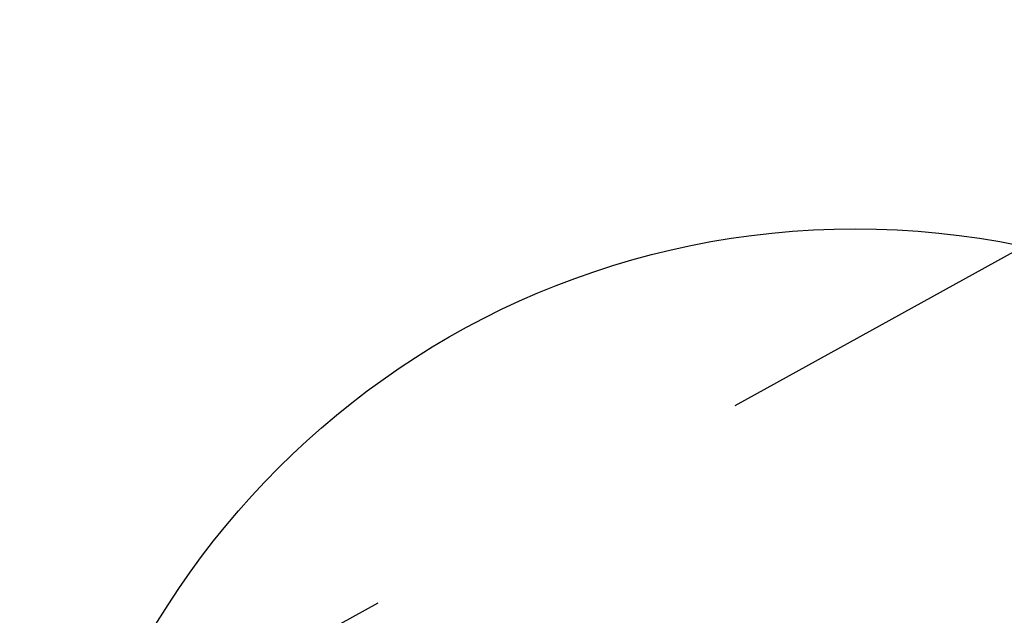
# Model space of a CAD drawing. Header units: metres. Extents: x 0 to 8443948, y 0 to 5887002.
# Tile 93 of 256: x 8442602.643 to 8442603.85, y 5885944.567 to 5885945.297. Entities that reach past the tile are written whole.
import ezdxf

# ---------------------------------------------------------------- set-up
doc = ezdxf.new("R2010")
doc.units = ezdxf.units.M
doc.header["$MEASUREMENT"] = 0
doc.linetypes.add('1.5_1.0', pattern=[2.5, 1.5, -1])
doc.linetypes.add('1_12', pattern=[3, 1, -1, 0, -1])
doc.layers.add('!STR oś jezdni', color=6, linetype='1_12', lineweight=30)
doc.layers.add('- ABM', color=200, linetype='CONTINUOUS', lineweight=30)

# ---------------------------------------------------------------- blocks, each defined once
blk = doc.blocks.new('60W')
at = {"layer": '- ABM', "color": 200, "linetype": 'Continuous', "lineweight": 30}
blk.add_circle((8442639.6136, 5886005.0993), 1, dxfattribs=at)

msp = doc.modelspace()

# ---------------------------------------------------------------- linework, layer by layer
at = {"layer": '!STR oś jezdni', "color": 162, "linetype": '1.5_1.0', "lineweight": 30, "ltscale": 0.5}
msp.add_lwpolyline([(8442595.155, 5885957.3742), (8442602.4266, 5885944.2195), (8442605.909, 5885946.1445, -0.415439), (8442607.3139, 5885945.7131), (8442607.3139, 5885945.7131, -0.531057), (8442607.3139, 5885945.7131), (8442609.37, 5885941.9937, -0.414217), (8442606.2387, 5885931.1219), (8442580.6653, 5885916.9859, -0.419362), (8442576.5634, 5885918.2064), (8442563.4637, 5885942.9193, -0.135315), (8442563.1182, 5885944.476), (8442563.2816, 5885947.7056, 0.13869)], format="xyb", dxfattribs=at)

# ---------------------------------------------------------------- block references
at = {"layer": '- ABM', "color": 1, "linetype": 'Continuous', "lineweight": 100, "rotation": 180.0000723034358}
msp.add_blockref('60W', (16885235.8536, 11771959.794), dxfattribs=at)

doc.saveas('drawing.dxf')
